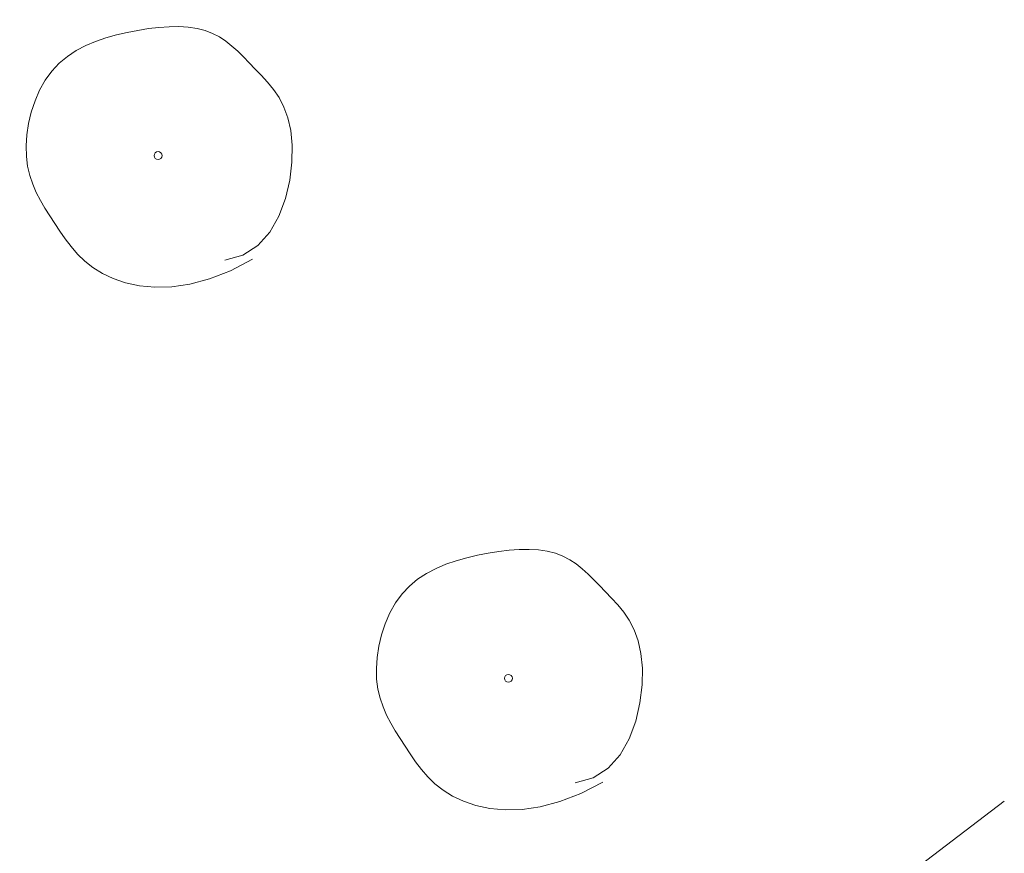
# Model space of a CAD drawing. Header units: metres. Extents: x 196678 to 197613, y 355400 to 356418.
# Tile 26 of 40: x 196969 to 197003, y 355775 to 355803. Entities that reach past the tile are written whole.
import ezdxf

# ---------------------------------------------------------------- set-up
doc = ezdxf.new("R2010")
doc.units = ezdxf.units.M
doc.layers.add('B-WE-GR-BOOM-S', color=252, linetype='Continuous', lineweight=18)
doc.layers.add('N01-WE-VH-MATERIAALGRENS-G', color=5, linetype='Continuous', lineweight=13)

# ---------------------------------------------------------------- blocks, each defined once
blk = doc.blocks.new('SGR-BOOM_09')
blk.add_lwpolyline([(-2.711, 3.837), (-3.391, 3.615), (-3.939, 3.223), (-4.367, 2.697), (-4.684, 2.075), (-4.901, 1.394), (-5.029, 0.692), (-5.078, 0.004), (-5.057, -0.631), (-4.978, -1.184), (-4.849, -1.658), (-4.679, -2.064), (-4.477, -2.414), (-4.251, -2.716), (-4.01, -2.983), (-3.764, -3.225), (-3.519, -3.452), (-3.284, -3.674), (-3.056, -3.889), (-2.829, -4.093), (-2.6, -4.282), (-2.363, -4.453), (-2.114, -4.603), (-1.847, -4.727), (-1.559, -4.822), (-1.246, -4.884), (-0.91, -4.917), (-0.554, -4.921), (-0.182, -4.9), (0.202, -4.856), (0.595, -4.791), (0.994, -4.707), (1.395, -4.608), (1.794, -4.494), (2.188, -4.363), (2.571, -4.21), (2.939, -4.034), (3.289, -3.828), (3.615, -3.591), (3.913, -3.317), (4.179, -3.005), (4.41, -2.651), (4.604, -2.263), (4.761, -1.849), (4.881, -1.421), (4.964, -0.986), (5.01, -0.553), (5.019, -0.132), (4.99, 0.267), (4.925, 0.639), (4.826, 0.985), (4.699, 1.309), (4.548, 1.616), (4.377, 1.91), (4.191, 2.196), (3.994, 2.477), (3.79, 2.759), (3.583, 3.043), (3.366, 3.327), (3.134, 3.606), (2.878, 3.874), (2.592, 4.126), (2.268, 4.357), (1.9, 4.563), (1.48, 4.737), (1.004, 4.874), (0.471, 4.963), (-0.115, 4.99), (-0.752, 4.944), (-1.438, 4.81), (-2.17, 4.577), (-2.945, 4.231), (-3.76, 3.761)])
blk.add_circle((0, 0), 0.15)

msp = doc.modelspace()

# ---------------------------------------------------------------- linework, layer by layer
at = {"layer": 'N01-WE-VH-MATERIAALGRENS-G', "ltscale": 0.2, "flags": 128}
msp.add_lwpolyline([(196998.624, 355773.372), (197002.612, 355776.41)], dxfattribs=at)

# ---------------------------------------------------------------- block references
at = {"layer": 'B-WE-GR-BOOM-S', "xscale": 0.9000000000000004, "yscale": 0.9000000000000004, "zscale": 0.9000000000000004, "rotation": 177.2882798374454}
for p in [(196973.727, 355798.444), (196985.684, 355780.601)]:
    msp.add_blockref('SGR-BOOM_09', p, dxfattribs=at)

doc.saveas('drawing.dxf')
